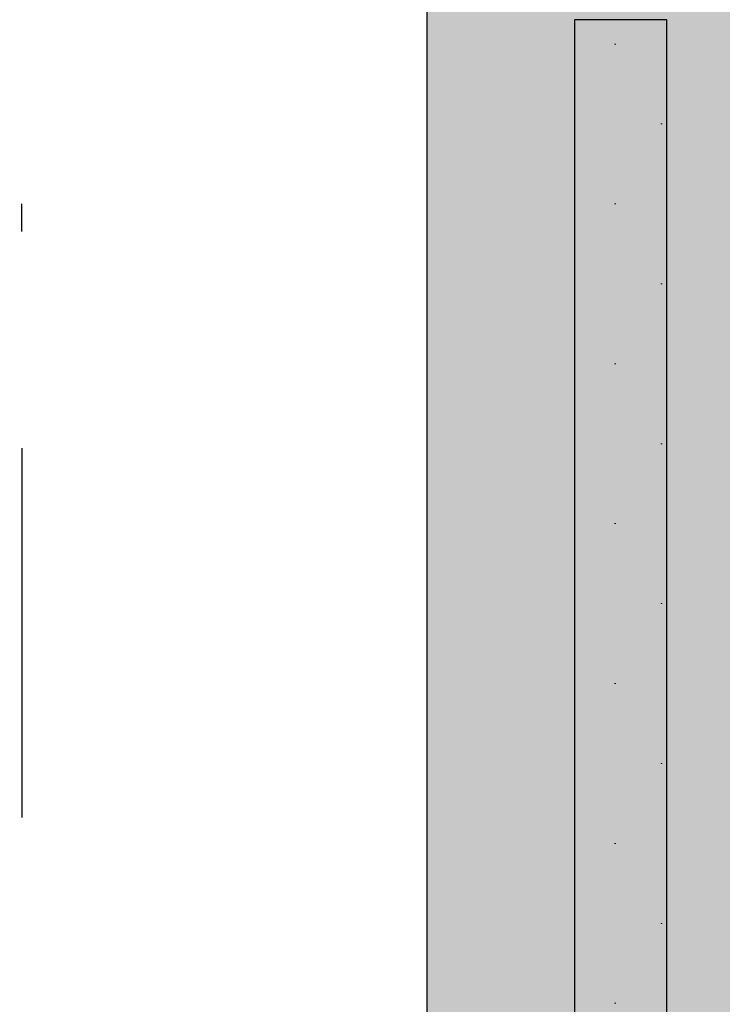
# Model space of a CAD drawing. Header units: millimetres. Extents: x -23738 to 4435, y -2716 to 20653.
# Tile 76 of 160: x -922 to -542, y 1905 to 2438. Entities that reach past the tile are written whole.
import ezdxf

# ---------------------------------------------------------------- set-up
doc = ezdxf.new("R2010")
doc.units = ezdxf.units.MM
doc.header["$MEASUREMENT"] = 0
doc.linetypes.add('Wipeout_Contour', pattern=[1000, 0, -1000])
doc.linetypes.add('Čerchovaná', pattern=[450, 200, -117.5, 15, -117.5])
for name, color, linetype in [('9._POHLED ZÁPADNÍ_2_Nové_Konstrukce - krov', 7, 'Continuous'), ('9._POHLED ZÁPADNÍ_2_Nové_Konstrukce - nosné', 7, 'Continuous'), ('9._POHLED ZÁPADNÍ_2_Nové_Výplně – Řezové', 7, 'Continuous')]:
    doc.layers.add(name, color=color, linetype=linetype)

msp = doc.modelspace()

# ---------------------------------------------------------------- linework, layer by layer
at = {"layer": '9._POHLED ZÁPADNÍ_2_Nové_Konstrukce - krov', "color": 1, "linetype": 'Čerchovaná', "lineweight": 25}
msp.add_line((-919.81, 205.92), (-922.34, 4309.69), dxfattribs=at)
at = {"layer": '9._POHLED ZÁPADNÍ_2_Nové_Konstrukce - nosné', "color": 1, "linetype": 'Continuous', "lineweight": 25, "flags": 128}
msp.add_lwpolyline([(-702, 3949.13), (-701.89, 351.54)], dxfattribs=at)

# ---------------------------------------------------------------- wipeouts: each hides what was drawn before it
at = {"color": 254, "linetype": 'Wipeout_Contour', "lineweight": 0, "ltscale": 6945.195304}
msp.add_wipeout([(-621.91, 754.46), (-571.91, 754.47), (-571.95, 2438.03), (-621.95, 2438.02)], dxfattribs=at).dxf.layer = '9._POHLED ZÁPADNÍ_2_Nové_Výplně – Řezové'

# ---------------------------------------------------------------- next in the draw order: hatches: boundary and pattern name
at = {"layer": '9._POHLED ZÁPADNÍ_2_Nové_Výplně – Řezové', "linetype": 'Continuous', "lineweight": 0, "true_color": 0xf2b2b2}
msp.add_hatch(color=9, dxfattribs=at).paths.add_polyline_path([(-322, 3949.14), (-702, 3949.13), (-701.89, 351.54), (-321.89, 351.55)])
at = {"layer": '9._POHLED ZÁPADNÍ_2_Nové_Výplně – Řezové', "linetype": 'Continuous', "lineweight": 20, "true_color": 0xffaaaa}
h = msp.add_hatch(dxfattribs=at)
h.set_pattern_fill('Omítka_01_0002', color=21, style=0, pattern_type=2)
h.set_pattern_definition([(0, (0, -9e-13), (0, 86.6025), [0, -50]), (0, (25, 43.3), (0, 86.6025), [0, -50])])
h.paths.add_polyline_path([(-621.91, 754.46), (-571.91, 754.47), (-571.95, 2438.03), (-621.95, 2438.02)])

# ---------------------------------------------------------------- next in the draw order: linework, layer by layer
at = {"layer": '9._POHLED ZÁPADNÍ_2_Nové_Konstrukce - nosné', "color": 1, "linetype": 'Continuous', "lineweight": 25, "flags": 128}
for points in [[(-571.95, 2438.03), (-621.95, 2438.02)], [(-621.95, 2438.02), (-621.91, 754.46)], [(-571.91, 754.47), (-571.95, 2438.03)]]:
    msp.add_lwpolyline(points, dxfattribs=at)

doc.saveas('drawing.dxf')
